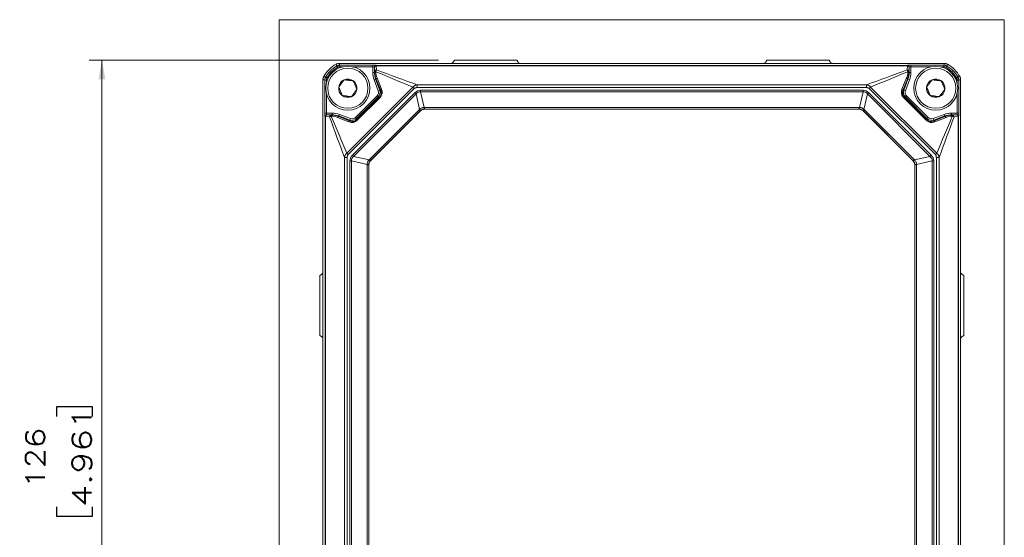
# Model space of a CAD drawing. Header units: millimetres. Extents: x 0 to 837, y 0 to 589.
# Tile 25 of 166: x 127 to 281, y 299 to 380. Entities that reach past the tile are written whole.
import ezdxf

# ---------------------------------------------------------------- set-up
doc = ezdxf.new("R2010")
doc.units = ezdxf.units.MM
doc.layers.add('1', color=7, linetype='Continuous', true_color=0xffffff)
doc.styles.add('ideas_simplex', font='simplex.shx')
doc.dimstyles.get("Standard").update_dxf_attribs({"dimtxt": 0.18, "dimasz": 0.18, "dimexe": 0.18, "dimexo": 0.0625, "dimgap": 0.09, "dimtad": 0, "dimtih": 1, "dimtoh": 1, "dimdec": 4, "dimzin": 0, "dimdsep": 46, "dimtxsty": 'Standard', "dimcen": 0.09, "dimadec": 0, "dimazin": 0, "dimtfac": 1, "dimtdec": 4, "dimtofl": 0, "dimtmove": 0, "dimatfit": 3, "dimfxl": 1, "dimtolj": 1, "dimtzin": 0, "dimarcsym": 0})

# ---------------------------------------------------------------- blocks, each defined once
blk = doc.blocks.new('_U7')
at = {"layer": '1', "color": 152, "lineweight": 13}
for p, q in [((192.383103, 373.859267), (137.61844, 373.859267)), ((192.383103, 247.859267), (137.61844, 247.859267))]:
    blk.add_line(p, q, dxfattribs=at)
at = {"layer": '1', "color": 27, "lineweight": 13}
blk.add_line((139.61844, 373.859267), (139.61844, 247.859267), dxfattribs=at)
at = {"layer": '1', "color": 87, "lineweight": 25}
for p, q in [((138.11844, 319.446767), (132.49344, 319.446767)), ((132.49344, 319.446767), (132.49344, 317.946767)), ((138.11844, 317.946767), (138.11844, 319.446767)), ((132.49344, 303.771767), (132.49344, 302.271767)), ((138.11844, 302.271767), (138.11844, 303.771767)), ((132.49344, 302.271767), (138.11844, 302.271767))]:
    blk.add_line(p, q, dxfattribs=at)
at = {"layer": '1', "color": 27, "lineweight": 18}
for points in [[(139.61844, 373.859267), (140.147421, 370.859269), (139.089459, 370.859265)], [(139.61844, 247.859267), (139.089459, 250.859265), (140.147421, 250.859269)]]:
    blk.add_solid(points, dxfattribs=at)
at = {"layer": '1', "color": 87, "linetype": 'Continuous', "lineweight": 25, "char_height": 3, "attachment_point": 7, "rotation": 90.00000004, "line_spacing_factor": 1.204819, "style": 'ideas_simplex'}
for s, insert in [('\\W1.3563;4.961', (137.96494, 303.719267)), ('\\W1.2254;126', (130.65244, 306.689267))]:
    blk.add_mtext(s, dxfattribs=dict(at, insert=insert))

msp = doc.modelspace()

# ---------------------------------------------------------------- linework, layer by layer
at = {"layer": '1', "color": 251, "linetype": 'Continuous', "lineweight": 18}
for p, q in [((167.423, 239.555), (167.423, 380.215)), ((281.129, 380.215), (167.423, 380.215)), ((281.129, 380.215), (281.129, 239.555))]:
    msp.add_line(p, q, dxfattribs=at)
at = {"layer": '1', "color": 143, "linetype": 'Continuous', "lineweight": 18}
for p, q in [((194.883, 373.859), (194.737, 373.608)), ((204.669, 373.859), (194.883, 373.859)), ((204.815, 373.608), (204.669, 373.859)), ((243.737, 373.608), (243.883, 373.859)), ((243.883, 373.859), (253.669, 373.859)), ((253.669, 373.859), (253.815, 373.608)), ((176.84, 373.359), (176.839, 373.359)), ((176.839, 373.359), (271.713, 373.359)), ((271.713, 373.359), (271.713, 373.359)), ((174.276, 250.923), (174.276, 370.796)), ((274.276, 370.796), (274.276, 250.923)), ((258.322, 366.159), (190.23, 366.159)), ((189.523, 365.867), (181.769, 358.112)), ((266.783, 358.112), (259.029, 365.867)), ((181.476, 357.405), (181.476, 264.313)), ((267.076, 264.313), (267.076, 357.405)), ((174.028, 340.234), (173.776, 340.088)), ((173.776, 330.63), (173.776, 340.088)), ((274.524, 340.234), (274.776, 340.088)), ((274.776, 330.63), (274.776, 340.088)), ((174.028, 330.484), (173.776, 330.63)), ((274.524, 330.484), (274.776, 330.63))]:
    msp.add_line(p, q, dxfattribs=at)
at = {"layer": '1', "color": 143, "linetype": 'Continuous', "lineweight": 13}
for p, q in [((176.414, 372.936), (176.54, 372.72)), ((176.915, 373.071), (182.087, 373.071)), ((176.915, 372.821), (176.915, 373.071)), ((177.401, 372.821), (176.915, 372.821)), ((182.087, 372.821), (178.951, 372.821)), ((182.087, 372.821), (182.087, 373.071)), ((182.087, 371.913), (182.087, 372.821)), ((182.359, 372.782), (182.337, 372.804)), ((182.337, 372.804), (182.337, 371.913)), ((182.407, 372.111), (182.363, 372.754)), ((182.587, 373.054), (182.609, 373.031)), ((182.609, 373.031), (265.943, 373.031)), ((265.939, 372.977), (182.613, 372.977)), ((182.613, 372.977), (182.657, 372.333)), ((265.895, 372.333), (265.939, 372.977)), ((265.943, 373.031), (265.965, 373.054)), ((266.189, 372.754), (266.145, 372.111)), ((266.215, 372.804), (266.193, 372.782)), ((266.215, 371.913), (266.215, 372.804)), ((266.465, 373.071), (271.637, 373.071)), ((266.465, 373.071), (266.465, 372.821)), ((266.465, 372.821), (266.465, 371.913)), ((269.601, 372.821), (266.465, 372.821)), ((271.637, 372.821), (271.151, 372.821)), ((271.637, 373.071), (271.637, 372.821)), ((272.138, 372.936), (272.012, 372.72)), ((174.564, 365.548), (174.564, 370.72)), ((174.564, 370.72), (174.814, 370.72)), ((174.699, 371.221), (174.915, 371.096)), ((174.814, 370.72), (174.814, 370.235)), ((182.337, 371.913), (182.087, 371.913)), ((182.527, 370.862), (182.293, 370.774)), ((182.938, 369.05), (182.293, 370.774)), ((182.337, 371.913), (182.414, 371.927)), ((182.414, 371.927), (182.413, 371.943)), ((182.626, 370.88), (182.527, 370.862)), ((182.527, 370.862), (183.172, 369.138)), ((182.556, 372.05), (182.556, 372.034)), ((183.342, 369.101), (182.626, 370.88)), ((182.752, 371.075), (183.468, 369.296)), ((265.084, 369.296), (265.8, 371.075)), ((265.926, 370.88), (265.21, 369.101)), ((265.38, 369.138), (266.025, 370.862)), ((266.259, 370.774), (265.614, 369.05)), ((266.025, 370.862), (265.926, 370.88)), ((265.996, 372.034), (265.997, 372.05)), ((266.025, 370.862), (266.259, 370.774)), ((266.139, 371.943), (266.138, 371.927)), ((266.138, 371.927), (266.215, 371.913)), ((266.215, 371.913), (266.465, 371.913)), ((273.853, 371.221), (273.637, 371.096)), ((273.738, 370.72), (273.988, 370.72)), ((273.738, 370.235), (273.738, 370.72)), ((273.988, 370.72), (273.988, 365.548)), ((178.005, 359.251), (188.384, 369.63)), ((188.6, 369.415), (178.22, 359.036)), ((183.172, 369.138), (182.938, 369.05)), ((183.172, 369.138), (183.342, 369.101)), ((188.384, 369.63), (188.6, 369.415)), ((189.034, 369.999), (189.034, 369.553)), ((189.034, 369.999), (259.518, 369.999)), ((259.518, 369.553), (189.034, 369.553)), ((189.58, 369.134), (189.58, 368.899)), ((189.58, 369.134), (258.972, 369.134)), ((258.972, 369.134), (258.972, 368.899)), ((259.518, 369.999), (259.518, 369.553)), ((259.952, 369.415), (260.168, 369.63)), ((270.332, 359.036), (259.952, 369.415)), ((260.168, 369.63), (270.547, 359.251)), ((265.21, 369.101), (265.38, 369.138)), ((265.38, 369.138), (265.614, 369.05)), ((174.814, 368.684), (174.814, 365.548)), ((178.893, 358.945), (188.69, 368.742)), ((188.874, 368.558), (179.077, 358.761)), ((179.378, 364.869), (182.766, 368.258)), ((182.943, 368.081), (179.554, 364.692)), ((179.596, 364.499), (183.136, 368.039)), ((183.205, 367.97), (179.665, 364.43)), ((182.943, 368.081), (182.766, 368.258)), ((183.136, 368.039), (182.943, 368.081)), ((183.136, 368.039), (183.205, 367.97)), ((188.69, 368.742), (188.874, 368.558)), ((189.432, 366.133), (188.874, 368.558)), ((258.972, 368.899), (189.58, 368.899)), ((189.58, 368.899), (190.145, 366.44)), ((258.407, 366.44), (258.972, 368.899)), ((259.678, 368.558), (259.12, 366.133)), ((259.862, 368.742), (259.678, 368.558)), ((269.475, 358.761), (259.678, 368.558)), ((259.862, 368.742), (269.659, 358.945)), ((265.416, 368.039), (265.347, 367.97)), ((268.887, 364.43), (265.347, 367.97)), ((265.609, 368.081), (265.416, 368.039)), ((265.416, 368.039), (268.956, 364.499)), ((265.609, 368.081), (265.786, 368.258)), ((268.998, 364.692), (265.609, 368.081)), ((265.786, 368.258), (269.174, 364.869)), ((273.738, 365.548), (273.738, 368.684)), ((181.581, 358.289), (189.347, 366.054)), ((189.347, 366.054), (189.516, 365.885)), ((190.223, 366.442), (190.223, 366.177)), ((190.223, 366.442), (258.329, 366.442)), ((258.329, 366.177), (190.223, 366.177)), ((190.223, 366.177), (190.23, 366.159)), ((258.322, 366.159), (258.329, 366.177)), ((258.329, 366.442), (258.329, 366.177)), ((259.205, 366.054), (259.036, 365.885)), ((259.205, 366.054), (266.971, 358.289)), ((174.564, 365.548), (174.814, 365.548)), ((174.604, 365.026), (174.581, 365.049)), ((174.604, 256.693), (174.604, 365.026)), ((174.658, 365.022), (174.658, 256.696)), ((175.302, 364.978), (174.658, 365.022)), ((174.814, 365.548), (175.722, 365.548)), ((175.722, 365.298), (174.831, 365.298)), ((174.831, 365.298), (174.854, 365.276)), ((174.881, 365.272), (175.524, 365.228)), ((175.601, 365.079), (175.585, 365.08)), ((175.693, 365.222), (175.708, 365.222)), ((175.708, 365.222), (175.722, 365.298)), ((175.722, 365.298), (175.722, 365.548)), ((178.339, 364.167), (176.56, 364.883)), ((176.773, 365.108), (176.755, 365.01)), ((176.755, 365.01), (178.534, 364.293)), ((176.773, 365.108), (176.861, 365.342)), ((178.497, 364.463), (176.773, 365.108)), ((176.861, 365.342), (178.585, 364.697)), ((178.497, 364.463), (178.585, 364.697)), ((178.534, 364.293), (178.497, 364.463)), ((179.554, 364.692), (179.378, 364.869)), ((179.554, 364.692), (179.596, 364.499)), ((179.596, 364.499), (179.665, 364.43)), ((189.516, 365.885), (181.75, 358.12)), ((189.523, 365.867), (189.516, 365.885)), ((259.036, 365.885), (259.029, 365.867)), ((266.802, 358.12), (259.036, 365.885)), ((268.956, 364.499), (268.887, 364.43)), ((268.956, 364.499), (268.998, 364.692)), ((268.998, 364.692), (269.174, 364.869)), ((269.967, 364.697), (271.691, 365.342)), ((270.055, 364.463), (269.967, 364.697)), ((270.018, 364.293), (271.797, 365.01)), ((270.055, 364.463), (270.018, 364.293)), ((271.779, 365.108), (270.055, 364.463)), ((271.992, 364.883), (270.213, 364.167)), ((271.779, 365.108), (271.691, 365.342)), ((271.797, 365.01), (271.779, 365.108)), ((272.83, 365.548), (273.738, 365.548)), ((272.83, 365.298), (272.83, 365.548)), ((272.83, 365.298), (272.844, 365.222)), ((273.721, 365.298), (272.83, 365.298)), ((272.844, 365.222), (272.859, 365.222)), ((272.967, 365.08), (272.951, 365.079)), ((273.028, 365.228), (273.671, 365.272)), ((273.894, 365.022), (273.25, 364.978)), ((273.698, 365.276), (273.721, 365.298)), ((273.738, 365.548), (273.988, 365.548)), ((273.894, 256.696), (273.894, 365.022)), ((273.971, 365.049), (273.948, 365.026)), ((273.948, 365.026), (273.948, 256.693)), ((177.637, 358.601), (178.082, 358.601)), ((177.637, 263.117), (177.637, 358.601)), ((178.005, 359.251), (178.22, 359.036)), ((178.082, 358.601), (178.082, 263.117)), ((178.893, 358.945), (179.077, 358.761)), ((179.077, 358.761), (181.503, 358.203)), ((181.581, 358.289), (181.75, 358.12)), ((266.971, 358.289), (266.802, 358.12)), ((267.049, 358.203), (269.475, 358.761)), ((269.659, 358.945), (269.475, 358.761)), ((270.332, 359.036), (270.547, 359.251)), ((270.47, 263.117), (270.47, 358.601)), ((270.47, 358.601), (270.915, 358.601)), ((270.915, 358.601), (270.915, 263.117)), ((178.501, 358.056), (178.736, 358.056)), ((178.501, 263.663), (178.501, 358.056)), ((178.736, 358.056), (178.736, 263.663)), ((181.195, 357.49), (178.736, 358.056)), ((181.193, 357.413), (181.458, 357.413)), ((181.193, 264.306), (181.193, 357.413)), ((181.476, 357.405), (181.458, 357.413)), ((181.458, 357.413), (181.458, 264.306)), ((181.75, 358.12), (181.769, 358.112)), ((266.783, 358.112), (266.802, 358.12)), ((267.094, 357.413), (267.076, 357.405)), ((267.094, 264.306), (267.094, 357.413)), ((267.094, 357.413), (267.359, 357.413)), ((269.816, 358.056), (267.357, 357.49)), ((267.359, 357.413), (267.359, 264.306)), ((269.816, 358.056), (270.051, 358.056)), ((269.816, 263.663), (269.816, 358.056)), ((270.051, 358.056), (270.051, 263.663))]:
    msp.add_line(p, q, dxfattribs=at)
at = {"layer": '1', "color": 252, "linetype": 'Continuous', "lineweight": 18}
for centre in [(178.176, 369.459), (270.376, 369.459)]:
    msp.add_circle(centre, 3.45, dxfattribs=at)
at = {"layer": '1', "color": 252, "linetype": 'Continuous', "lineweight": 13}
for centre in [(178.176, 369.459), (270.376, 369.459)]:
    msp.add_circle(centre, 3.15, dxfattribs=at)
at = {"layer": '1', "color": 143, "linetype": 'Continuous', "lineweight": 18}
for centre, start, end in [((178.776, 368.859), 118.95277, 151.04723), ((269.776, 368.859), 28.95277, 61.04723)]:
    msp.add_arc(centre, 5, start, end, dxfattribs=at)
at = {"layer": '1', "color": 143, "linetype": 'Continuous', "lineweight": 13}
for centre, radius, start, end in [((178.776, 368.859), 4.712, 120.08196, 149.91804), ((178.776, 368.859), 4.462, 120.08196, 149.91804), ((269.776, 368.859), 4.462, 30.08196, 59.91804), ((269.776, 368.859), 4.712, 30.08196, 59.91804)]:
    msp.add_arc(centre, radius, start, end, dxfattribs=at)
at = {"layer": '1', "color": 252, "linetype": 'Continuous', "lineweight": 18}
for centre, start, end in [((178.176, 369.459), 112.52267, 172.52267), ((178.176, 369.459), 52.52267, 112.52267), ((178.176, 369.459), 352.52267, 52.52267), ((270.376, 369.459), 112.52267, 172.52267), ((270.376, 369.459), 52.52267, 112.52267), ((270.376, 369.459), 352.52267, 52.52267), ((178.176, 369.459), 172.52267, 232.52267), ((178.176, 369.459), 292.52267, 352.52267), ((270.376, 369.459), 172.52267, 232.52267), ((270.376, 369.459), 292.52267, 352.52267), ((178.176, 369.459), 232.52267, 292.52267), ((270.376, 369.459), 232.52267, 292.52267)]:
    msp.add_arc(centre, 1.443, start, end, dxfattribs=at)
at = {"layer": '1', "color": 143, "linetype": 'Continuous', "lineweight": 13}
for centre, major_axis, ratio, start_param, end_param in [((182.087, 373.053), (0.5, 0), 0.034921, 0.0349066, 1.5707963), ((182.087, 372.804), (0.25, 0), 0.069842, 0.0349066, 1.5707963), ((182.587, 372.804), (-0.177, -0.177), 0.998783, 3.9275998, 5.4971782), ((182.609, 372.782), (-0.177, -0.177), 0.998783, 3.9275998, 5.4971782), ((182.359, 372.532), (0, -0.25), 0.034921, 2.6691771, 3.1066861), ((182.613, 372.754), (-0.249, -0.017), 0.890041, 4.6516411, 6.2065561), ((182.657, 372.111), (0.249, 0.017), 0.890041, 1.5100484, 3.0649635), ((182.609, 372.532), (0, -0.5), 0.01746, 2.6691771, 3.1066861), ((265.895, 372.111), (0.249, -0.017), 0.890041, 0.0766292, 1.6315442), ((265.943, 372.532), (0, -0.5), 0.01746, 3.1764992, 3.6140082), ((265.939, 372.754), (-0.249, 0.017), 0.890041, 3.2182218, 4.7731369), ((265.943, 372.782), (-0.177, 0.177), 0.998783, 3.9275998, 5.4971782), ((266.465, 373.053), (0.5, 0), 0.034921, 1.5707963, 3.1066861), ((265.965, 372.804), (-0.177, 0.177), 0.998783, 3.9275998, 5.4971782), ((266.193, 372.532), (0, -0.25), 0.034921, 3.1764992, 3.6140082), ((266.465, 372.804), (0.25, 0), 0.069842, 1.5707963, 3.1066861), ((185.339, 371.914), (3.2, 0.579), 0.999371, 2.9626541, 3.3205312), ((185.339, 371.914), (2.954, 0.535), 0.999266, 2.9626541, 3.3205312), ((182.663, 371.943), (0.25, 0.005), 0.483905, 2.0065205, 3.1017024), ((182.663, 371.927), (-0.25, -0.005), 0.483905, 5.1481132, 6.2432951), ((185.468, 371.937), (2.934, -0.874), 0.974849, 3.4415023, 3.7993793), ((185.36, 372.045), (2.695, -0.799), 0.972581, 3.44114, 3.799017), ((182.86, 370.967), (-0.232, -0.093), 0.576727, 4.9532566, 6.2404524), ((263.192, 372.045), (2.695, 0.799), 0.972581, 5.6257609, 5.983638), ((265.692, 370.967), (-0.232, 0.093), 0.576727, 3.1843256, 4.4715214), ((263.084, 371.937), (2.934, 0.874), 0.974849, 5.6253986, 5.9832757), ((265.889, 371.927), (-0.25, 0.005), 0.483905, 3.1814829, 4.2766648), ((265.889, 371.943), (0.25, -0.005), 0.483905, 0.0398902, 1.1350721), ((263.213, 371.914), (2.954, -0.535), 0.999266, 6.1042468, 6.4621239), ((263.213, 371.914), (-3.2, 0.579), 0.999371, 2.9626541, 3.3205312), ((182.235, 368.788), (-0.734, 0.159), 0.999139, 2.5702367, 3.7129486), ((182.235, 368.788), (0.978, -0.212), 0.999569, 5.7118293, 6.8545413), ((182.388, 368.755), (0.919, -0.485), 0.959533, 5.9946336, 7.1373455), ((182.28, 368.862), (1.138, -0.604), 0.967518, 5.9949159, 7.1376278), ((183.576, 369.189), (-0.232, -0.093), 0.576727, 4.9532566, 6.2404524), ((190.534, 363.807), (1.217, -5.297), 0.459968, 3.0362677, 3.4220494), ((258.018, 363.807), (-1.217, -5.297), 0.459968, 2.8611359, 3.2469177), ((266.272, 368.862), (1.138, 0.604), 0.967518, 2.2871502, 3.4298621), ((266.165, 368.755), (0.919, 0.485), 0.959533, 2.2874324, 3.4301444), ((264.976, 369.189), (-0.232, 0.093), 0.576727, 3.1843256, 4.4715214), ((266.317, 368.788), (0.978, 0.212), 0.999569, 2.5702367, 3.7129486), ((266.317, 368.788), (0.734, 0.159), 0.999139, 2.5702367, 3.7129486), ((190.534, 363.807), (1.166, -5.073), 0.384233, 3.0362677, 3.4220494), ((258.018, 363.807), (1.166, 5.073), 0.384233, 6.0027286, 6.3885103), ((190.421, 364.959), (0.843, -1.283), 0.976273, 3.2638913, 3.3412061), ((189.247, 366.317), (-0.325, 0.38), 0.048236, 3.1775532, 4.1656745), ((190.235, 364.913), (0.311, -1.499), 0.979278, 2.940853, 2.9926531), ((190.145, 366.675), (-0.026, 0.499), 0.028055, 2.0586041, 3.1059705), ((190.235, 365.148), (0.213, -1.009), 0.968914, 2.9397411, 2.9915411), ((258.317, 364.913), (0.311, 1.499), 0.979278, 0.1489396, 0.2007396), ((258.317, 365.148), (0.213, 1.009), 0.968914, 0.1500511, 0.2018512), ((258.407, 366.675), (0.026, 0.499), 0.028055, 3.1772148, 4.2245812), ((259.305, 366.317), (0.325, 0.38), 0.048236, 2.1175108, 3.1056321), ((258.131, 364.959), (0.843, 1.283), 0.976273, 6.0835717, 6.1608865), ((174.582, 365.548), (0, -0.5), 0.034921, 4.712389, 6.2482787), ((174.831, 365.049), (-0.177, -0.177), 0.998783, 3.9275998, 5.4971782), ((174.854, 365.026), (-0.177, -0.177), 0.998783, 3.9275998, 5.4971782), ((175.104, 365.026), (0.5, 0), 0.01746, 3.1764992, 3.6140082), ((174.881, 365.022), (-0.017, -0.249), 0.890041, 3.2182218, 4.7731369), ((174.832, 365.548), (0, -0.25), 0.069842, 4.712389, 6.2482787), ((175.104, 365.276), (0.25, 0), 0.034921, 3.1764992, 3.6140082), ((175.524, 364.978), (0.017, 0.249), 0.890041, 0.0766292, 1.6315442), ((175.693, 364.972), (0.005, 0.25), 0.483905, 0.0398902, 1.1350721), ((175.708, 364.972), (-0.005, -0.25), 0.483905, 3.1814829, 4.2766648), ((175.591, 362.275), (0.799, -2.695), 0.972581, 2.4841683, 2.8420454), ((175.698, 362.167), (0.874, -2.934), 0.974849, 2.483806, 2.8416831), ((175.722, 362.296), (-0.579, -3.2), 0.999371, 2.9626541, 3.3205312), ((175.722, 362.296), (0.535, 2.954), 0.999266, 6.1042468, 6.4621239), ((176.668, 364.776), (-0.093, -0.232), 0.576727, 3.1843256, 4.4715214), ((178.773, 365.355), (0.604, -1.138), 0.967518, 5.4287428, 6.5714548), ((178.847, 365.4), (0.212, -0.978), 0.999569, 5.7118293, 6.8545413), ((178.881, 365.248), (0.485, -0.919), 0.959533, 5.4290251, 6.571737), ((178.847, 365.4), (-0.159, 0.734), 0.999139, 2.5702367, 3.7129486), ((190.237, 365.144), (0.566, -0.867), 0.964505, 3.2646001, 3.3419149), ((258.315, 365.144), (0.566, 0.867), 0.964505, 6.0828634, 6.1601782), ((269.779, 365.355), (0.604, 1.138), 0.967518, 2.8533232, 3.9960351), ((269.672, 365.248), (0.485, 0.919), 0.959533, 2.8530409, 3.9957529), ((269.705, 365.4), (0.212, 0.978), 0.999569, 2.5702367, 3.7129486), ((269.705, 365.4), (0.159, 0.734), 0.999139, 2.5702367, 3.7129486), ((272.83, 362.296), (0.579, -3.2), 0.999371, 2.9626541, 3.3205312), ((272.83, 362.296), (0.535, -2.954), 0.999266, 2.9626541, 3.3205312), ((272.854, 362.167), (0.874, 2.934), 0.974849, 0.2999096, 0.6577867), ((271.884, 364.776), (-0.093, 0.232), 0.576727, 4.9532566, 6.2404524), ((272.961, 362.275), (0.799, 2.695), 0.972581, 0.2995473, 0.6574244), ((272.844, 364.972), (-0.005, 0.25), 0.483905, 5.1481132, 6.2432951), ((272.859, 364.972), (0.005, -0.25), 0.483905, 2.0065205, 3.1017024), ((273.028, 364.978), (0.017, -0.249), 0.890041, 1.5100484, 3.0649635), ((273.448, 365.276), (0.25, 0), 0.034921, 5.8107697, 6.2482787), ((273.671, 365.022), (-0.017, 0.249), 0.890041, 4.6516411, 6.2065561), ((273.698, 365.026), (-0.177, 0.177), 0.998783, 3.9275998, 5.4971782), ((273.72, 365.548), (0, -0.25), 0.069842, 0.0349066, 1.5707963), ((273.721, 365.049), (-0.177, 0.177), 0.998783, 3.9275998, 5.4971782), ((273.448, 365.026), (0.5, 0), 0.01746, 5.8107697, 6.2482787), ((273.97, 365.548), (0, -0.5), 0.034921, 0.0349066, 1.5707963), ((178.447, 364.059), (-0.093, -0.232), 0.576727, 3.1843256, 4.4715214), ((270.105, 364.059), (-0.093, 0.232), 0.576727, 4.9532566, 6.2404524), ((183.828, 357.101), (5.297, -1.217), 0.459968, 2.8611359, 3.2469177), ((183.828, 357.101), (5.073, -1.166), 0.384233, 2.8611359, 3.2469177), ((182.676, 357.214), (1.283, -0.843), 0.976273, 2.9419788, 3.0192935), ((265.876, 357.214), (1.283, 0.843), 0.976273, 0.1222987, 0.1996135), ((264.724, 357.101), (5.073, 1.166), 0.384233, 6.1778603, 6.563642), ((264.724, 357.101), (-5.297, -1.217), 0.459968, 3.0362677, 3.4220494), ((182.722, 357.4), (1.499, -0.311), 0.979278, 3.2905344, 3.3423345), ((180.961, 357.49), (-0.499, 0.026), 0.028055, 3.1772148, 4.2245812), ((182.488, 357.4), (1.009, -0.213), 0.968913, 3.2916397, 3.3434397), ((181.318, 358.388), (-0.38, 0.325), 0.048236, 2.1175108, 3.1056321), ((182.491, 357.399), (0.867, -0.566), 0.964505, 2.9412706, 3.0185854), ((266.061, 357.399), (0.867, 0.566), 0.964505, 0.1230074, 0.2003222), ((267.234, 358.388), (-0.38, -0.325), 0.048236, 0.0359606, 1.0240818), ((267.592, 357.49), (-0.499, -0.026), 0.028055, 5.2001968, 6.2475631), ((266.064, 357.4), (1.009, 0.213), 0.968914, 6.0813355, 6.1331356), ((265.83, 357.4), (1.499, 0.311), 0.979278, 6.0824416, 6.1342417)]:
    msp.add_ellipse(centre, major_axis=major_axis, ratio=ratio, start_param=start_param, end_param=end_param, dxfattribs=at)
at = {"layer": '1', "color": 143, "linetype": 'Continuous', "lineweight": 18}
for centre, major_axis, ratio, start_param, end_param in [((194.304, 373.861), (0.225, -0.449), 0.995894, 5.8210859, 6.8630884), ((205.248, 373.861), (0.225, 0.449), 0.995894, 2.5616895, 3.6036921), ((243.304, 373.861), (-0.225, 0.449), 0.995894, 2.6794932, 3.7214958), ((254.248, 373.861), (-0.225, -0.449), 0.995894, 5.7032822, 6.7452847), ((190.23, 365.159), (-0.383, 0.925), 0.999286, 5.8907385, 6.6756321), ((258.322, 365.159), (0.383, 0.925), 0.999286, 5.8907385, 6.6756321), ((182.477, 357.405), (-0.925, 0.383), 0.999286, 5.8907385, 6.6756321), ((266.075, 357.405), (0.925, 0.383), 0.999286, 5.8907385, 6.6756321), ((173.774, 340.667), (-0.42, 0.275), 0.995307, 2.678818, 3.7198014), ((274.778, 340.667), (-0.42, -0.275), 0.995307, 5.7049766, 6.7459599), ((173.774, 330.051), (0.42, 0.275), 0.995307, 5.7049766, 6.7459599), ((274.778, 330.051), (0.42, -0.275), 0.995307, 2.678818, 3.7198014)]:
    msp.add_ellipse(centre, major_axis=major_axis, ratio=ratio, start_param=start_param, end_param=end_param, dxfattribs=at)
for points in [[(176.356, 373.234), (176.393, 373.255), (176.469, 373.291), (176.548, 373.317), (176.609, 373.333), (176.629, 373.337), (176.671, 373.345), (176.692, 373.349), (176.755, 373.357), (176.797, 373.359), (176.839, 373.359)], [(271.713, 373.359), (271.755, 373.359), (271.839, 373.354), (271.921, 373.338), (271.982, 373.323), (272.002, 373.317), (272.042, 373.304), (272.062, 373.296), (272.121, 373.273), (272.159, 373.255), (272.196, 373.234)], [(174.276, 370.796), (174.276, 370.838), (174.281, 370.922), (174.297, 371.004), (174.313, 371.065), (174.319, 371.085), (174.332, 371.126), (174.339, 371.146), (174.362, 371.204), (174.38, 371.243), (174.401, 371.28)], [(274.151, 371.28), (274.172, 371.243), (274.208, 371.167), (274.234, 371.087), (274.249, 371.026), (274.254, 371.006), (274.262, 370.964), (274.265, 370.943), (274.273, 370.88), (274.276, 370.838), (274.276, 370.796)]]:
    msp.add_open_spline(points, degree=3, knots=[0, 0, 0, 0, 0.25, 0.5, 0.5, 0.625, 0.625, 0.75, 0.75, 1, 1, 1, 1], dxfattribs=at)
at = {"layer": '1', "color": 143, "linetype": 'Continuous', "lineweight": 13}
for points in [[(176.414, 372.936), (176.395, 373.036), (176.375, 373.135), (176.356, 373.234)], [(176.839, 373.359), (176.864, 373.263), (176.889, 373.167), (176.915, 373.071)], [(182.657, 372.333), (184.783, 371.555), (186.908, 370.777), (189.034, 369.999)], [(259.518, 369.999), (261.644, 370.777), (263.769, 371.555), (265.895, 372.333)], [(271.637, 373.071), (271.663, 373.167), (271.688, 373.263), (271.713, 373.359)], [(272.196, 373.234), (272.177, 373.135), (272.157, 373.036), (272.138, 372.936)], [(174.564, 370.72), (174.468, 370.746), (174.372, 370.771), (174.276, 370.796)], [(174.401, 371.28), (174.5, 371.26), (174.599, 371.241), (174.699, 371.221)], [(188.384, 369.63), (186.441, 370.437), (184.498, 371.244), (182.556, 372.05)], [(265.997, 372.05), (264.054, 371.244), (262.111, 370.437), (260.168, 369.63)], [(273.853, 371.221), (273.953, 371.241), (274.052, 371.26), (274.151, 371.28)], [(274.276, 370.796), (274.18, 370.771), (274.084, 370.746), (273.988, 370.72)], [(177.637, 358.601), (176.858, 360.727), (176.08, 362.853), (175.302, 364.978)], [(175.585, 365.08), (176.392, 363.137), (177.198, 361.194), (178.005, 359.251)], [(270.547, 359.251), (271.354, 361.194), (272.16, 363.137), (272.967, 365.08)], [(273.25, 364.978), (272.472, 362.853), (271.694, 360.727), (270.915, 358.601)]]:
    msp.add_open_spline(points, degree=3, dxfattribs=at)
for points, knots in [([(176.414, 372.936), (176.452, 372.958), (176.491, 372.978), (176.572, 373.011), (176.614, 373.025), (176.698, 373.048), (176.741, 373.056), (176.806, 373.065), (176.828, 373.067), (176.872, 373.07), (176.893, 373.071), (176.915, 373.071)], [0, 0, 0, 0, 0.25, 0.25, 0.5, 0.5, 0.75, 0.75, 0.875, 0.875, 1, 1, 1, 1]), ([(176.915, 372.821), (176.882, 372.821), (176.85, 372.819), (176.784, 372.81), (176.752, 372.804), (176.689, 372.787), (176.658, 372.776), (176.597, 372.751), (176.568, 372.737), (176.54, 372.72)], [0, 0, 0, 0, 0.25, 0.25, 0.5, 0.5, 0.75, 0.75, 1, 1, 1, 1]), ([(182.657, 372.333), (182.656, 372.332), (182.655, 372.33), (182.652, 372.326), (182.649, 372.32), (182.641, 372.305), (182.63, 372.282), (182.621, 372.261), (182.613, 372.24), (182.608, 372.228), (182.595, 372.192), (182.587, 372.166), (182.575, 372.124), (182.571, 372.11), (182.565, 372.088), (182.562, 372.077), (182.559, 372.066), (182.557, 372.058), (182.556, 372.054), (182.556, 372.05)], [0, 0, 0, 0, 0.03125, 0.03125, 0.0625, 0.125, 0.25, 0.375, 0.375, 0.5, 0.5, 0.75, 0.75, 0.875, 0.875, 0.9375, 0.96875, 0.96875, 1, 1, 1, 1]), ([(265.997, 372.05), (265.995, 372.058), (265.993, 372.066), (265.989, 372.081), (265.983, 372.103), (265.977, 372.124), (265.965, 372.166), (265.957, 372.192), (265.944, 372.228), (265.939, 372.24), (265.931, 372.261), (265.922, 372.282), (265.913, 372.301), (265.906, 372.314), (265.904, 372.318), (265.9, 372.326), (265.897, 372.33), (265.895, 372.333)], [0, 0, 0, 0, 0.0625, 0.0625, 0.125, 0.25, 0.25, 0.5, 0.5, 0.625, 0.625, 0.75, 0.875, 0.875, 0.9375, 0.9375, 1, 1, 1, 1]), ([(271.637, 373.071), (271.659, 373.071), (271.681, 373.07), (271.724, 373.067), (271.746, 373.065), (271.811, 373.056), (271.854, 373.048), (271.938, 373.025), (271.98, 373.011), (272.061, 372.978), (272.1, 372.958), (272.138, 372.936)], [0, 0, 0, 0, 0.125, 0.125, 0.25, 0.25, 0.5, 0.5, 0.75, 0.75, 1, 1, 1, 1]), ([(272.012, 372.72), (271.984, 372.737), (271.955, 372.751), (271.894, 372.776), (271.863, 372.787), (271.8, 372.804), (271.768, 372.81), (271.702, 372.819), (271.67, 372.821), (271.637, 372.821)], [0, 0, 0, 0, 0.25, 0.25, 0.5, 0.5, 0.75, 0.75, 1, 1, 1, 1]), ([(174.564, 370.72), (174.564, 370.764), (174.567, 370.807), (174.576, 370.872), (174.579, 370.894), (174.588, 370.937), (174.593, 370.958), (174.61, 371.021), (174.624, 371.063), (174.658, 371.144), (174.677, 371.183), (174.699, 371.221)], [0, 0, 0, 0, 0.25, 0.25, 0.375, 0.375, 0.5, 0.5, 0.75, 0.75, 1, 1, 1, 1]), ([(174.915, 371.096), (174.899, 371.067), (174.884, 371.038), (174.859, 370.977), (174.848, 370.946), (174.831, 370.883), (174.825, 370.851), (174.816, 370.786), (174.814, 370.753), (174.814, 370.72)], [0, 0, 0, 0, 0.25, 0.25, 0.5, 0.5, 0.75, 0.75, 1, 1, 1, 1]), ([(182.413, 371.943), (182.413, 371.961), (182.413, 371.978), (182.412, 372.011), (182.411, 372.026), (182.41, 372.054), (182.41, 372.067), (182.408, 372.091), (182.408, 372.101), (182.407, 372.111)], [0, 0, 0, 0, 0.25, 0.25, 0.5, 0.5, 0.75, 0.75, 1, 1, 1, 1]), ([(266.145, 372.111), (266.144, 372.101), (266.144, 372.091), (266.143, 372.067), (266.142, 372.054), (266.141, 372.026), (266.14, 372.011), (266.139, 371.978), (266.139, 371.961), (266.139, 371.943)], [0, 0, 0, 0, 0.25, 0.25, 0.5, 0.5, 0.75, 0.75, 1, 1, 1, 1]), ([(273.738, 370.72), (273.738, 370.753), (273.736, 370.786), (273.727, 370.851), (273.721, 370.883), (273.704, 370.946), (273.693, 370.977), (273.668, 371.038), (273.653, 371.067), (273.637, 371.096)], [0, 0, 0, 0, 0.25, 0.25, 0.5, 0.5, 0.75, 0.75, 1, 1, 1, 1]), ([(273.853, 371.221), (273.875, 371.183), (273.894, 371.144), (273.928, 371.063), (273.942, 371.021), (273.959, 370.958), (273.964, 370.937), (273.973, 370.894), (273.976, 370.872), (273.985, 370.807), (273.988, 370.764), (273.988, 370.72)], [0, 0, 0, 0, 0.25, 0.25, 0.5, 0.5, 0.625, 0.625, 0.75, 0.75, 1, 1, 1, 1]), ([(188.384, 369.63), (188.387, 369.634), (188.389, 369.637), (188.395, 369.643), (188.402, 369.653), (188.421, 369.674), (188.459, 369.716), (188.494, 369.749), (188.532, 369.781), (188.544, 369.791), (188.57, 369.81), (188.609, 369.838), (188.677, 369.88), (188.734, 369.907), (188.777, 369.926), (188.792, 369.932), (188.822, 369.944), (188.866, 369.96), (188.911, 369.973), (188.957, 369.984), (188.98, 369.989), (189.003, 369.993), (189.019, 369.996), (189.026, 369.997), (189.034, 369.999)], [0, 0, 0, 0, 0.015625, 0.015625, 0.03125, 0.0625, 0.125, 0.25, 0.25, 0.3125, 0.3125, 0.375, 0.5, 0.625, 0.625, 0.6875, 0.6875, 0.75, 0.875, 0.875, 0.9375, 0.96875, 0.96875, 1, 1, 1, 1]), ([(189.034, 369.553), (188.995, 369.553), (188.956, 369.551), (188.898, 369.545), (188.879, 369.542), (188.84, 369.534), (188.821, 369.53), (188.765, 369.515), (188.729, 369.501), (188.677, 369.474), (188.66, 369.464), (188.628, 369.441), (188.614, 369.429), (188.6, 369.415)], [0, 0, 0, 0, 0.25, 0.25, 0.375, 0.375, 0.5, 0.5, 0.75, 0.75, 0.875, 0.875, 1, 1, 1, 1]), ([(259.518, 369.999), (259.526, 369.997), (259.534, 369.996), (259.549, 369.993), (259.572, 369.989), (259.626, 369.977), (259.671, 369.964), (259.716, 369.949), (259.731, 369.943), (259.761, 369.932), (259.805, 369.914), (259.847, 369.893), (259.93, 369.848), (259.983, 369.812), (260.045, 369.76), (260.057, 369.75), (260.081, 369.727), (260.104, 369.705), (260.131, 369.675), (260.15, 369.653), (260.158, 369.643), (260.163, 369.637), (260.165, 369.634), (260.168, 369.63)], [0, 0, 0, 0, 0.03125, 0.03125, 0.0625, 0.125, 0.25, 0.25, 0.3125, 0.3125, 0.375, 0.5, 0.5, 0.75, 0.75, 0.8125, 0.8125, 0.875, 0.9375, 0.96875, 0.984375, 0.984375, 1, 1, 1, 1]), ([(259.952, 369.415), (259.938, 369.429), (259.923, 369.442), (259.891, 369.464), (259.874, 369.474), (259.823, 369.501), (259.786, 369.515), (259.731, 369.53), (259.712, 369.534), (259.674, 369.542), (259.654, 369.544), (259.596, 369.551), (259.557, 369.553), (259.518, 369.553)], [0, 0, 0, 0, 0.125, 0.125, 0.25, 0.25, 0.5, 0.5, 0.625, 0.625, 0.75, 0.75, 1, 1, 1, 1]), ([(189.432, 366.133), (189.479, 366.18), (189.531, 366.222), (189.639, 366.296), (189.697, 366.328), (189.774, 366.362), (189.789, 366.368), (189.821, 366.38), (189.868, 366.396), (189.915, 366.409), (190.012, 366.431), (190.078, 366.439), (190.145, 366.44)], [0, 0, 0, 0, 0.25, 0.25, 0.5, 0.5, 0.5625, 0.5625, 0.625, 0.75, 0.75, 1, 1, 1, 1]), ([(190.171, 366.176), (190.116, 366.173), (190.062, 366.165), (189.982, 366.148), (189.955, 366.141), (189.916, 366.129), (189.903, 366.125), (189.877, 366.116), (189.864, 366.111), (189.8, 366.085), (189.752, 366.061), (189.659, 366.005), (189.614, 365.973), (189.572, 365.938)], [0, 0, 0, 0, 0.25, 0.25, 0.375, 0.375, 0.4375, 0.4375, 0.5, 0.5, 0.75, 0.75, 1, 1, 1, 1]), ([(258.98, 365.938), (258.938, 365.973), (258.893, 366.005), (258.824, 366.047), (258.8, 366.06), (258.751, 366.084), (258.726, 366.096), (258.649, 366.126), (258.544, 366.158), (258.436, 366.173), (258.381, 366.176)], [0, 0, 0, 0, 0.25, 0.25, 0.375, 0.375, 0.5, 0.5, 0.75, 1, 1, 1, 1]), ([(258.407, 366.44), (258.474, 366.439), (258.606, 366.423), (258.731, 366.382), (258.808, 366.349), (258.824, 366.342), (258.853, 366.327), (258.898, 366.304), (258.94, 366.278), (259.021, 366.222), (259.073, 366.18), (259.12, 366.133)], [0, 0, 0, 0, 0.25, 0.5, 0.5, 0.5625, 0.5625, 0.625, 0.75, 0.75, 1, 1, 1, 1]), ([(175.585, 365.08), (175.577, 365.078), (175.57, 365.076), (175.555, 365.072), (175.532, 365.067), (175.511, 365.061), (175.469, 365.048), (175.443, 365.04), (175.395, 365.023), (175.373, 365.014), (175.344, 365.001), (175.335, 364.996), (175.322, 364.99), (175.318, 364.987), (175.309, 364.983), (175.306, 364.981), (175.302, 364.978)], [0, 0, 0, 0, 0.0625, 0.0625, 0.125, 0.25, 0.25, 0.5, 0.5, 0.75, 0.75, 0.875, 0.875, 0.9375, 0.9375, 1, 1, 1, 1]), ([(175.524, 365.228), (175.534, 365.228), (175.545, 365.227), (175.568, 365.226), (175.581, 365.225), (175.609, 365.224), (175.625, 365.224), (175.657, 365.223), (175.674, 365.222), (175.693, 365.222)], [0, 0, 0, 0, 0.25, 0.25, 0.5, 0.5, 0.75, 0.75, 1, 1, 1, 1]), ([(272.859, 365.222), (272.878, 365.222), (272.895, 365.223), (272.927, 365.224), (272.943, 365.224), (272.971, 365.225), (272.984, 365.226), (273.007, 365.227), (273.018, 365.228), (273.028, 365.228)], [0, 0, 0, 0, 0.25, 0.25, 0.5, 0.5, 0.75, 0.75, 1, 1, 1, 1]), ([(273.25, 364.978), (273.248, 364.979), (273.246, 364.981), (273.243, 364.983), (273.237, 364.986), (273.222, 364.994), (273.208, 365.001), (273.179, 365.014), (273.157, 365.023), (273.109, 365.04), (273.083, 365.048), (273.041, 365.061), (273.027, 365.065), (273.005, 365.07), (272.994, 365.073), (272.98, 365.076), (272.975, 365.078), (272.971, 365.079), (272.969, 365.079), (272.967, 365.08)], [0, 0, 0, 0, 0.03125, 0.03125, 0.0625, 0.125, 0.25, 0.25, 0.5, 0.5, 0.75, 0.75, 0.875, 0.875, 0.9375, 0.96875, 0.984375, 0.984375, 1, 1, 1, 1]), ([(177.637, 358.601), (177.638, 358.609), (177.639, 358.617), (177.642, 358.632), (177.647, 358.655), (177.658, 358.709), (177.671, 358.754), (177.687, 358.799), (177.692, 358.814), (177.703, 358.844), (177.721, 358.888), (177.742, 358.93), (177.787, 359.013), (177.823, 359.066), (177.875, 359.128), (177.886, 359.14), (177.908, 359.164), (177.931, 359.187), (177.961, 359.215), (177.983, 359.233), (177.992, 359.241), (177.999, 359.246), (178.002, 359.248), (178.005, 359.251)], [0, 0, 0, 0, 0.03125, 0.03125, 0.0625, 0.125, 0.25, 0.25, 0.3125, 0.3125, 0.375, 0.5, 0.5, 0.75, 0.75, 0.8125, 0.8125, 0.875, 0.9375, 0.96875, 0.984375, 0.984375, 1, 1, 1, 1]), ([(178.22, 359.036), (178.206, 359.022), (178.194, 359.007), (178.171, 358.975), (178.161, 358.958), (178.134, 358.906), (178.121, 358.87), (178.105, 358.814), (178.101, 358.795), (178.094, 358.757), (178.091, 358.737), (178.084, 358.679), (178.082, 358.64), (178.082, 358.601)], [0, 0, 0, 0, 0.125, 0.125, 0.25, 0.25, 0.5, 0.5, 0.625, 0.625, 0.75, 0.75, 1, 1, 1, 1]), ([(270.47, 358.601), (270.47, 358.64), (270.468, 358.679), (270.461, 358.737), (270.458, 358.757), (270.451, 358.795), (270.447, 358.814), (270.431, 358.87), (270.418, 358.906), (270.391, 358.958), (270.381, 358.975), (270.358, 359.007), (270.346, 359.022), (270.332, 359.036)], [0, 0, 0, 0, 0.25, 0.25, 0.375, 0.375, 0.5, 0.5, 0.75, 0.75, 0.875, 0.875, 1, 1, 1, 1]), ([(270.547, 359.251), (270.55, 359.248), (270.554, 359.246), (270.56, 359.241), (270.569, 359.233), (270.591, 359.215), (270.633, 359.176), (270.666, 359.141), (270.697, 359.104), (270.707, 359.091), (270.727, 359.065), (270.755, 359.026), (270.796, 358.959), (270.824, 358.902), (270.843, 358.858), (270.849, 358.843), (270.86, 358.814), (270.876, 358.769), (270.889, 358.724), (270.9, 358.678), (270.906, 358.655), (270.91, 358.632), (270.913, 358.617), (270.914, 358.609), (270.915, 358.601)], [0, 0, 0, 0, 0.015625, 0.015625, 0.03125, 0.0625, 0.125, 0.25, 0.25, 0.3125, 0.3125, 0.375, 0.5, 0.625, 0.625, 0.6875, 0.6875, 0.75, 0.875, 0.875, 0.9375, 0.96875, 0.96875, 1, 1, 1, 1]), ([(181.195, 357.49), (181.197, 357.557), (181.213, 357.689), (181.253, 357.815), (181.287, 357.892), (181.294, 357.907), (181.308, 357.937), (181.331, 357.981), (181.357, 358.023), (181.413, 358.105), (181.455, 358.156), (181.503, 358.203)], [0, 0, 0, 0, 0.25, 0.5, 0.5, 0.5625, 0.5625, 0.625, 0.75, 0.75, 1, 1, 1, 1]), ([(181.698, 358.063), (181.662, 358.021), (181.63, 357.977), (181.588, 357.907), (181.575, 357.883), (181.551, 357.834), (181.54, 357.809), (181.509, 357.732), (181.477, 357.628), (181.462, 357.52), (181.46, 357.464)], [0, 0, 0, 0, 0.25, 0.25, 0.375, 0.375, 0.5, 0.5, 0.75, 1, 1, 1, 1]), ([(267.093, 357.464), (267.09, 357.52), (267.082, 357.574), (267.065, 357.653), (267.058, 357.68), (267.046, 357.719), (267.041, 357.732), (267.032, 357.758), (267.028, 357.771), (267.002, 357.835), (266.978, 357.884), (266.922, 357.977), (266.89, 358.021), (266.854, 358.063)], [0, 0, 0, 0, 0.25, 0.25, 0.375, 0.375, 0.4375, 0.4375, 0.5, 0.5, 0.75, 0.75, 1, 1, 1, 1]), ([(267.049, 358.203), (267.097, 358.156), (267.139, 358.105), (267.213, 357.996), (267.245, 357.938), (267.279, 357.862), (267.285, 357.846), (267.297, 357.815), (267.313, 357.768), (267.326, 357.72), (267.347, 357.623), (267.355, 357.557), (267.357, 357.49)], [0, 0, 0, 0, 0.25, 0.25, 0.5, 0.5, 0.5625, 0.5625, 0.625, 0.75, 0.75, 1, 1, 1, 1])]:
    msp.add_open_spline(points, degree=3, knots=knots, dxfattribs=at)
at = {"layer": '1', "color": 252, "linetype": 'Continuous', "lineweight": 18}
for points, knots in [([(177.623, 370.793), (177.589, 370.748), (177.554, 370.703), (177.484, 370.611), (177.448, 370.564), (177.375, 370.469), (177.338, 370.421), (177.282, 370.347), (177.263, 370.322), (177.234, 370.285), (177.224, 370.272), (177.205, 370.247), (177.195, 370.234), (177.147, 370.172), (177.109, 370.122), (177.034, 370.024), (176.996, 369.975), (176.941, 369.903), (176.922, 369.879), (176.886, 369.831), (176.868, 369.808), (176.814, 369.738), (176.779, 369.692), (176.745, 369.647)], [0, 0, 0, 0, 0.125, 0.125, 0.25, 0.25, 0.375, 0.375, 0.4375, 0.4375, 0.46875, 0.46875, 0.5, 0.5, 0.625, 0.625, 0.75, 0.75, 0.8125, 0.8125, 0.875, 0.875, 1, 1, 1, 1]), ([(179.054, 370.605), (178.998, 370.612), (178.942, 370.619), (178.827, 370.635), (178.769, 370.642), (178.65, 370.658), (178.59, 370.666), (178.498, 370.678), (178.467, 370.682), (178.42, 370.688), (178.404, 370.69), (178.373, 370.694), (178.357, 370.696), (178.279, 370.706), (178.217, 370.715), (178.094, 370.731), (178.033, 370.739), (177.942, 370.751), (177.912, 370.755), (177.853, 370.762), (177.824, 370.766), (177.736, 370.778), (177.679, 370.785), (177.623, 370.793)], [0, 0, 0, 0, 0.125, 0.125, 0.25, 0.25, 0.375, 0.375, 0.4375, 0.4375, 0.46875, 0.46875, 0.5, 0.5, 0.625, 0.625, 0.75, 0.75, 0.8125, 0.8125, 0.875, 0.875, 1, 1, 1, 1]), ([(179.607, 369.271), (179.586, 369.323), (179.564, 369.376), (179.53, 369.456), (179.519, 369.484), (179.496, 369.539), (179.485, 369.567), (179.45, 369.651), (179.426, 369.707), (179.379, 369.821), (179.355, 369.879), (179.325, 369.953), (179.319, 369.967), (179.306, 369.997), (179.288, 370.04), (179.27, 370.083), (179.235, 370.169), (179.211, 370.226), (179.177, 370.309), (179.165, 370.337), (179.143, 370.392), (179.131, 370.419), (179.098, 370.5), (179.076, 370.553), (179.054, 370.605)], [0, 0, 0, 0, 0.125, 0.125, 0.1875, 0.1875, 0.25, 0.25, 0.375, 0.375, 0.5, 0.5, 0.53125, 0.53125, 0.5625, 0.625, 0.625, 0.75, 0.75, 0.8125, 0.8125, 0.875, 0.875, 1, 1, 1, 1]), ([(269.823, 370.793), (269.789, 370.748), (269.754, 370.703), (269.684, 370.611), (269.648, 370.564), (269.575, 370.469), (269.538, 370.421), (269.482, 370.347), (269.463, 370.322), (269.434, 370.285), (269.424, 370.272), (269.405, 370.247), (269.395, 370.234), (269.347, 370.172), (269.309, 370.122), (269.234, 370.024), (269.196, 369.975), (269.141, 369.903), (269.122, 369.879), (269.086, 369.831), (269.068, 369.808), (269.014, 369.738), (268.979, 369.692), (268.945, 369.647)], [0, 0, 0, 0, 0.125, 0.125, 0.25, 0.25, 0.375, 0.375, 0.4375, 0.4375, 0.46875, 0.46875, 0.5, 0.5, 0.625, 0.625, 0.75, 0.75, 0.8125, 0.8125, 0.875, 0.875, 1, 1, 1, 1]), ([(271.254, 370.605), (271.198, 370.612), (271.142, 370.619), (271.027, 370.635), (270.969, 370.642), (270.85, 370.658), (270.79, 370.666), (270.698, 370.678), (270.667, 370.682), (270.62, 370.688), (270.604, 370.69), (270.573, 370.694), (270.557, 370.696), (270.479, 370.706), (270.417, 370.715), (270.294, 370.731), (270.233, 370.739), (270.142, 370.751), (270.112, 370.755), (270.053, 370.762), (270.024, 370.766), (269.936, 370.778), (269.879, 370.785), (269.823, 370.793)], [0, 0, 0, 0, 0.125, 0.125, 0.25, 0.25, 0.375, 0.375, 0.4375, 0.4375, 0.46875, 0.46875, 0.5, 0.5, 0.625, 0.625, 0.75, 0.75, 0.8125, 0.8125, 0.875, 0.875, 1, 1, 1, 1]), ([(271.807, 369.271), (271.786, 369.323), (271.764, 369.376), (271.73, 369.456), (271.719, 369.484), (271.696, 369.539), (271.685, 369.567), (271.65, 369.651), (271.626, 369.707), (271.579, 369.821), (271.555, 369.879), (271.525, 369.953), (271.519, 369.967), (271.506, 369.997), (271.488, 370.04), (271.47, 370.083), (271.435, 370.169), (271.411, 370.226), (271.377, 370.309), (271.365, 370.337), (271.343, 370.392), (271.331, 370.419), (271.298, 370.5), (271.276, 370.553), (271.254, 370.605)], [0, 0, 0, 0, 0.125, 0.125, 0.1875, 0.1875, 0.25, 0.25, 0.375, 0.375, 0.5, 0.5, 0.53125, 0.53125, 0.5625, 0.625, 0.625, 0.75, 0.75, 0.8125, 0.8125, 0.875, 0.875, 1, 1, 1, 1]), ([(176.745, 369.647), (176.766, 369.595), (176.788, 369.543), (176.822, 369.462), (176.833, 369.434), (176.856, 369.379), (176.868, 369.351), (176.902, 369.268), (176.926, 369.212), (176.961, 369.126), (176.979, 369.083), (176.997, 369.039), (177.009, 369.01), (177.015, 368.995), (177.046, 368.922), (177.07, 368.864), (177.117, 368.749), (177.141, 368.693), (177.175, 368.609), (177.187, 368.581), (177.21, 368.526), (177.221, 368.499), (177.255, 368.418), (177.276, 368.365), (177.298, 368.314)], [0, 0, 0, 0, 0.125, 0.125, 0.1875, 0.1875, 0.25, 0.25, 0.375, 0.375, 0.4375, 0.46875, 0.46875, 0.5, 0.5, 0.625, 0.625, 0.75, 0.75, 0.8125, 0.8125, 0.875, 0.875, 1, 1, 1, 1]), ([(178.729, 368.126), (178.763, 368.171), (178.798, 368.216), (178.868, 368.308), (178.904, 368.354), (178.977, 368.449), (179.014, 368.497), (179.07, 368.571), (179.089, 368.596), (179.118, 368.634), (179.128, 368.646), (179.147, 368.672), (179.157, 368.684), (179.205, 368.747), (179.243, 368.796), (179.318, 368.895), (179.356, 368.943), (179.411, 369.016), (179.43, 369.04), (179.466, 369.087), (179.484, 369.111), (179.538, 369.181), (179.573, 369.226), (179.607, 369.271)], [0, 0, 0, 0, 0.125, 0.125, 0.25, 0.25, 0.375, 0.375, 0.4375, 0.4375, 0.46875, 0.46875, 0.5, 0.5, 0.625, 0.625, 0.75, 0.75, 0.8125, 0.8125, 0.875, 0.875, 1, 1, 1, 1]), ([(268.945, 369.647), (268.966, 369.595), (268.988, 369.543), (269.022, 369.462), (269.033, 369.434), (269.056, 369.379), (269.068, 369.351), (269.102, 369.268), (269.126, 369.212), (269.161, 369.126), (269.179, 369.083), (269.197, 369.039), (269.209, 369.01), (269.215, 368.995), (269.246, 368.922), (269.27, 368.864), (269.317, 368.749), (269.341, 368.693), (269.375, 368.609), (269.387, 368.581), (269.41, 368.526), (269.421, 368.499), (269.455, 368.418), (269.476, 368.365), (269.498, 368.314)], [0, 0, 0, 0, 0.125, 0.125, 0.1875, 0.1875, 0.25, 0.25, 0.375, 0.375, 0.4375, 0.46875, 0.46875, 0.5, 0.5, 0.625, 0.625, 0.75, 0.75, 0.8125, 0.8125, 0.875, 0.875, 1, 1, 1, 1]), ([(270.929, 368.126), (270.963, 368.171), (270.998, 368.216), (271.068, 368.308), (271.104, 368.354), (271.177, 368.449), (271.214, 368.497), (271.27, 368.571), (271.289, 368.596), (271.318, 368.634), (271.328, 368.646), (271.347, 368.672), (271.357, 368.684), (271.405, 368.747), (271.443, 368.796), (271.518, 368.895), (271.556, 368.943), (271.611, 369.016), (271.63, 369.04), (271.666, 369.087), (271.684, 369.111), (271.738, 369.181), (271.773, 369.226), (271.807, 369.271)], [0, 0, 0, 0, 0.125, 0.125, 0.25, 0.25, 0.375, 0.375, 0.4375, 0.4375, 0.46875, 0.46875, 0.5, 0.5, 0.625, 0.625, 0.75, 0.75, 0.8125, 0.8125, 0.875, 0.875, 1, 1, 1, 1]), ([(177.298, 368.314), (177.354, 368.306), (177.41, 368.299), (177.525, 368.284), (177.583, 368.276), (177.702, 368.261), (177.762, 368.253), (177.854, 368.241), (177.885, 368.237), (177.932, 368.231), (177.948, 368.228), (177.979, 368.224), (177.995, 368.222), (178.073, 368.212), (178.135, 368.204), (178.258, 368.188), (178.319, 368.18), (178.41, 368.168), (178.44, 368.164), (178.499, 368.156), (178.528, 368.152), (178.616, 368.141), (178.673, 368.133), (178.729, 368.126)], [0, 0, 0, 0, 0.125, 0.125, 0.25, 0.25, 0.375, 0.375, 0.4375, 0.4375, 0.46875, 0.46875, 0.5, 0.5, 0.625, 0.625, 0.75, 0.75, 0.8125, 0.8125, 0.875, 0.875, 1, 1, 1, 1]), ([(269.498, 368.314), (269.554, 368.306), (269.61, 368.299), (269.725, 368.284), (269.783, 368.276), (269.902, 368.261), (269.962, 368.253), (270.054, 368.241), (270.085, 368.237), (270.132, 368.231), (270.148, 368.228), (270.179, 368.224), (270.195, 368.222), (270.273, 368.212), (270.335, 368.204), (270.458, 368.188), (270.519, 368.18), (270.61, 368.168), (270.64, 368.164), (270.699, 368.156), (270.728, 368.152), (270.816, 368.141), (270.873, 368.133), (270.929, 368.126)], [0, 0, 0, 0, 0.125, 0.125, 0.25, 0.25, 0.375, 0.375, 0.4375, 0.4375, 0.46875, 0.46875, 0.5, 0.5, 0.625, 0.625, 0.75, 0.75, 0.8125, 0.8125, 0.875, 0.875, 1, 1, 1, 1])]:
    msp.add_open_spline(points, degree=3, knots=knots, dxfattribs=at)

# ---------------------------------------------------------------- dimensions: what is measured, and where the dimension line sits
at = {"layer": '1', "color": 87, "linetype": 'Continuous', "lineweight": 25}
dim = msp.add_linear_dim(base=(139.618, 373.859), p1=(196.002, 247.859), p2=(194.883, 373.859), angle=270, text='<>\\P[\\C87;{\\H1.00x;\\Fsimplex.shx;4.961\\Fsimplex.shx;}\\C87; ]', dimstyle='Standard', override={"dimtxt": 3, "dimasz": 3, "dimexe": 2, "dimexo": 2.5, "dimgap": 1.5, "dimtad": 1, "dimtih": 0, "dimtoh": 0, "dimdec": 2, "dimlfac": 1, "dimzin": 8, "dimdsep": 44, "dimlunit": 2, "dimtxsty": 'ideas_simplex', "dimsah": 1, "dimse1": 0, "dimse2": 0, "dimsd1": 0, "dimsd2": 0, "dimclrd": 27, "dimclre": 152, "dimclrt": 87, "dimtol": 0, "dimtm": -0.1, "dimtfac": 0.5, "dimtdec": 2, "dimtofl": 1, "dimtmove": 0, "dimtzin": 8, "dimlwd": 13, "dimlwe": 13}, dxfattribs=at)
dim.commit()
dim.dimension.update_dxf_attribs({"geometry": '_U7', "text_midpoint": (139.618, 310.859), "dimtype": 160})

doc.saveas('drawing.dxf')
